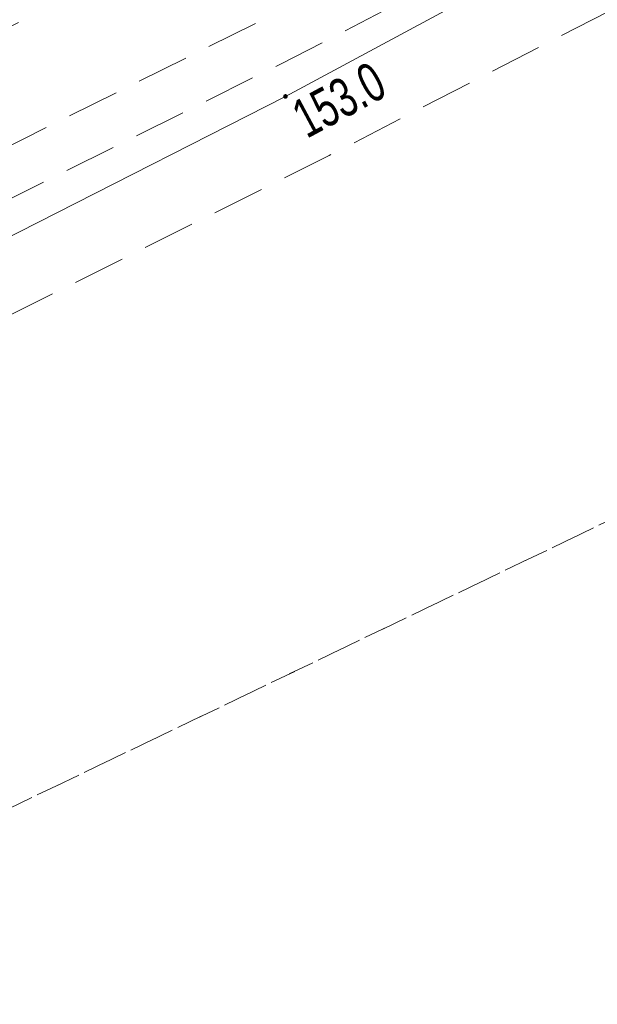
# Model space of a CAD drawing. Header units: metres. Extents: x 8440716 to 8446743, y 5883760 to 5887966.
# Tile 33 of 256: x 8442256 to 8442268, y 5885670 to 5885689. Entities that reach past the tile are written whole.
import ezdxf

# ---------------------------------------------------------------- set-up
doc = ezdxf.new("R2010")
doc.units = ezdxf.units.M
doc.header["$MEASUREMENT"] = 0
doc.linetypes.add('0.5_0.5', pattern=[1, 0.5, -0.5])
doc.linetypes.add('1.0_0.5', pattern=[1.5, 1, -0.5])
doc.layers.get('0').update_dxf_attribs({"color": 250, "linetype": 'CONTINUOUS', "lineweight": 5})
for name, color, linetype in [('218-kontur użytku gruntowego', 253, 'CONTINUOUS'), ('chodnik', 253, 'CONTINUOUS'), ('przewód telekomunikacyjny podziemny', 253, 'CONTINUOUS'), ('rzędna', 253, 'CONTINUOUS'), ('rzędna-Atr2', 253, 'CONTINUOUS')]:
    doc.layers.add(name, color=color, linetype=linetype)
doc.styles.get("Standard").update_dxf_attribs({"font": 'Working1250', "width": 0.75})

# ---------------------------------------------------------------- blocks, each defined once
blk = doc.blocks.new('PW01')
at = {"linetype": 'Continuous', "lineweight": 13}
h = blk.add_hatch(color=0, dxfattribs=at)
edge = h.paths.add_edge_path()
edge.add_arc((0, 0), 0.045, 0, 360)

msp = doc.modelspace()

# ---------------------------------------------------------------- linework, layer by layer
at = {"layer": '218-kontur użytku gruntowego', "color": 3, "linetype": '0.5_0.5', "lineweight": 18, "flags": 128}
for points in [[(8442234.63, 5885663.39), (8442275.3, 5885682.92)], [(8442275.3, 5885682.92), (8442234.63, 5885663.39)]]:
    msp.add_lwpolyline(points, dxfattribs=at)
at = {"layer": 'chodnik', "color": 253, "linetype": '1.0_0.5', "lineweight": 18, "flags": 128}
for points in [[(8442227.61, 5885673.02), (8442233.09, 5885675.53), (8442236.85, 5885677.26), (8442248.86, 5885682.85), (8442261.11, 5885688.95), (8442270.34, 5885693.7), (8442276.45, 5885696.95), (8442293.62, 5885706.31), (8442303.45, 5885711.71), (8442327.6, 5885725.01), (8442363.58, 5885744.79), (8442368.09, 5885747.26), (8442372.02, 5885749.46), (8442397.76, 5885763.64), (8442430.07, 5885781.43), (8442463.7, 5885799.91), (8442494.8, 5885816.96), (8442526.92, 5885834.71), (8442562.4, 5885854.15), (8442598.17, 5885873.84), (8442624.8, 5885888.46), (8442657.47, 5885906.45), (8442689.67, 5885924.19), (8442721.98, 5885941.97), (8442754.17, 5885959.73), (8442784.37, 5885976.3), (8442819.26, 5885995.45), (8442851.56, 5886013.23), (8442883.81, 5886030.99), (8442916.35, 5886048.87), (8442948.54, 5886066.59), (8442981.18, 5886084.55), (8443014.82, 5886103.01), (8443046.03, 5886120.16), (8443078.59, 5886138.04), (8443110.9, 5886155.85), (8443143.39, 5886173.76), (8443159.31, 5886182.54), (8443160.3, 5886182.95), (8443161.61, 5886183.38), (8443162.98, 5886183.6), (8443164.51, 5886183.65), (8443166.42, 5886183.54), (8443168.06, 5886183.45), (8443169.47, 5886183.69), (8443170.89, 5886184.19), (8443171.98, 5886184.78), (8443172.73, 5886185.26), (8443170.6, 5886186.43), (8443170.05, 5886186.13), (8443169.27, 5886185.79), (8443168.01, 5886185.54), (8443167.07, 5886185.56), (8443165.25, 5886185.7), (8443164.04, 5886185.74), (8443161.85, 5886185.52), (8443160.12, 5886185.08), (8443158.24, 5886184.31), (8443142.4, 5886175.6), (8443109.88, 5886157.66), (8443077.69, 5886139.94), (8443045.06, 5886121.98), (8443013.59, 5886104.73), (8442980.22, 5886086.4), (8442947.47, 5886068.38), (8442915.51, 5886050.79), (8442882.83, 5886032.85), (8442850.52, 5886015.03), (8442818.06, 5885997.17), (8442783.41, 5885978.14), (8442753.19, 5885961.54), (8442720.93, 5885943.74), (8442688.63, 5885925.96), (8442656.38, 5885908.21), (8442623.77, 5885890.25), (8442597.12, 5885875.63), (8442561.4, 5885855.99), (8442525.99, 5885836.53), (8442493.98, 5885818.86), (8442462.78, 5885801.76), (8442428.98, 5885783.14), (8442396.7, 5885765.42), (8442371.04, 5885751.28), (8442367.47, 5885749.33), (8442367.16, 5885749.31), (8442366.9, 5885749.46), (8442366.56, 5885750.02), (8442366.18, 5885750.8), (8442364.41, 5885749.81), (8442364.38, 5885749.25), (8442364.01, 5885748.06), (8442363.55, 5885747.4), (8442362.78, 5885746.73), (8442326.54, 5885726.81), (8442302.36, 5885713.49), (8442292.58, 5885708.1), (8442275.43, 5885698.75), (8442269.39, 5885695.57), (8442260.19, 5885690.78), (8442247.99, 5885684.71), (8442235.85, 5885679.08), (8442232.06, 5885677.37), (8442227.97, 5885675.56), (8442221.94, 5885672.89), (8442216.5, 5885670.61), (8442206.12, 5885666.35), (8442201.41, 5885664.48), (8442190.06, 5885660.16), (8442169.76, 5885652.89), (8442167.35, 5885652.25), (8442161.2, 5885650.61), (8442161.7, 5885648.68), (8442170.42, 5885650.93), (8442190.78, 5885658.22), (8442202.03, 5885662.53), (8442207.06, 5885664.47), (8442217.19, 5885668.66), (8442223.87, 5885671.41)], [(8442398.23, 5885762.83), (8442372.93, 5885748.87), (8442372.02, 5885749.46), (8442368.09, 5885747.26), (8442368.08, 5885746.24), (8442363.93, 5885743.94), (8442328.04, 5885724.2), (8442303.92, 5885710.92), (8442294.03, 5885705.48), (8442276.91, 5885696.15), (8442270.65, 5885692.84), (8442261.52, 5885688.13), (8442249.29, 5885682.04), (8442237.27, 5885676.4), (8442233.82, 5885674.86), (8442227.91, 5885672.18), (8442228.68, 5885670.34), (8442234.79, 5885673.06), (8442238.21, 5885674.64), (8442250.22, 5885680.25), (8442262.44, 5885686.36), (8442271.35, 5885690.96), (8442277.86, 5885694.39), (8442295.07, 5885703.76), (8442305.02, 5885709.25), (8442328.98, 5885722.44), (8442364.79, 5885742.15), (8442399.21, 5885760.98), (8442431.58, 5885778.77), (8442465.05, 5885797.22), (8442495.8, 5885814.05), (8442518.04, 5885826.35), (8442520.13, 5885827.5), (8442528.37, 5885832.06), (8442563.43, 5885851.44), (8442599.47, 5885871.24), (8442625.94, 5885885.78), (8442658.84, 5885903.89), (8442691.97, 5885922.16), (8442723.6, 5885939.55), (8442755.59, 5885957.15), (8442785.67, 5885973.69), (8442820.87, 5885992.99), (8442852.82, 5886010.6), (8442885.15, 5886028.42), (8442917.67, 5886046.28), (8442950.17, 5886064.15), (8442982.52, 5886081.96), (8443016.84, 5886100.81), (8443047.49, 5886117.63), (8443079.73, 5886135.39), (8443112.44, 5886153.39), (8443144.78, 5886171.19), (8443160.82, 5886179.99), (8443162.19, 5886180.5), (8443163.41, 5886180.72), (8443164.97, 5886180.7), (8443166.12, 5886180.47), (8443168.87, 5886179.82), (8443169.49, 5886179.73), (8443170.81, 5886179.74), (8443172.11, 5886180.07), (8443173.41, 5886180.59), (8443175.29, 5886181.7), (8443174.34, 5886182.75), (8443173.14, 5886183.92), (8443171.98, 5886184.78), (8443170.89, 5886184.19), (8443169.47, 5886183.69), (8443168.06, 5886183.45), (8443166.42, 5886183.54), (8443164.51, 5886183.65), (8443162.98, 5886183.6), (8443161.61, 5886183.38), (8443160.3, 5886182.95), (8443159.31, 5886182.54), (8443159.73, 5886181.73), (8443143.87, 5886172.95), (8443111.34, 5886155.04), (8443078.93, 5886137.17), (8443046.49, 5886119.33), (8443015.33, 5886102.26), (8442981.67, 5886083.71), (8442949, 5886065.77), (8442916.82, 5886048.03), (8442884.23, 5886030.14), (8442851.95, 5886012.33), (8442819.79, 5885994.66), (8442784.76, 5885975.43), (8442754.61, 5885958.89), (8442722.39, 5885941.13), (8442691.08, 5885923.91), (8442657.91, 5885905.62), (8442625.13, 5885887.6), (8442598.63, 5885873.01), (8442562.69, 5885853.33), (8442527.37, 5885833.89), (8442495.03, 5885816.03), (8442464.1, 5885799.05), (8442430.54, 5885780.59)]]:
    msp.add_lwpolyline(points, close=True, dxfattribs=at)
at = {"layer": 'przewód telekomunikacyjny podziemny', "color": 30, "linetype": 'Continuous', "lineweight": 18, "flags": 128}
msp.add_lwpolyline([(8442316.79, 5885717.27), (8442288.16, 5885701.78), (8442261.6, 5885687.5), (8442247.28, 5885680.22), (8442245.76, 5885679.52), (8442225.65, 5885670.52), (8442207.54, 5885662.12), (8442184.11, 5885653.73), (8442170.52, 5885649.13), (8442158.02, 5885645.48), (8442150.82, 5885643.71), (8442144.09, 5885641.96), (8442143.49, 5885641.81), (8442142.85, 5885641.61), (8442128.4, 5885637.27), (8442127.92, 5885637.14)], dxfattribs=at)

# ---------------------------------------------------------------- block references
at = {"layer": 'rzędna', "color": 30, "linetype": 'Continuous', "lineweight": 18}
msp.add_blockref('PW01', (8442261.6, 5885687.5), dxfattribs=at)

# ---------------------------------------------------------------- texts
at = {"layer": 'rzędna-Atr2', "color": 253, "width": 0.72}
msp.add_text('153.0', height=0.75, rotation=28.265, dxfattribs=at).set_placement((8442262.01, 5885686.68))

doc.saveas('drawing.dxf')
